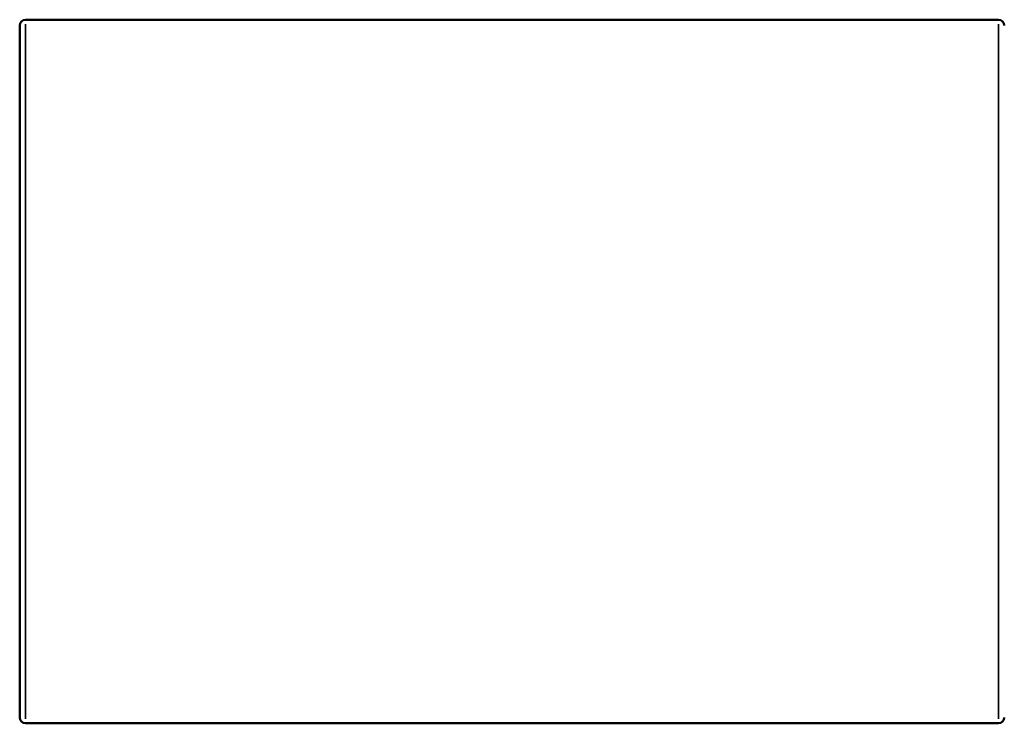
# Model space of a CAD drawing. Header units: millimetres. Extents: x -68 to 1046, y -83 to 960.
# Tile 4 of 5: x 454 to 496, y 869 to 899. Entities that reach past the tile are written whole.
import ezdxf

# ---------------------------------------------------------------- set-up
doc = ezdxf.new("R2010")
doc.units = ezdxf.units.MM
doc.layers.add('Visible (ANSI)', color=7, linetype='Continuous', lineweight=50)
doc.layers.add('Visible Narrow (ANSI)', color=7, linetype='Continuous', lineweight=35)

msp = doc.modelspace()

# ---------------------------------------------------------------- linework, layer by layer
at = {"layer": 'Visible (ANSI)'}
for p, q in [((454.031, 869.732), (454.031, 899.232)), ((454.281, 899.482), (495.781, 899.482)), ((454.281, 869.482), (495.781, 869.482))]:
    msp.add_line(p, q, dxfattribs=at)
for centre, start, end in [((454.281, 899.232), 90, 180), ((495.781, 899.232), 0, 90), ((454.281, 869.732), 180, 270), ((495.781, 869.732), 270, 0)]:
    msp.add_arc(centre, 0.25, start, end, dxfattribs=at)
at = {"layer": 'Visible Narrow (ANSI)'}
for p, q in [((454.281, 899.298), (454.281, 869.667)), ((495.781, 869.667), (495.781, 899.298))]:
    msp.add_line(p, q, dxfattribs=at)

doc.saveas('drawing.dxf')
